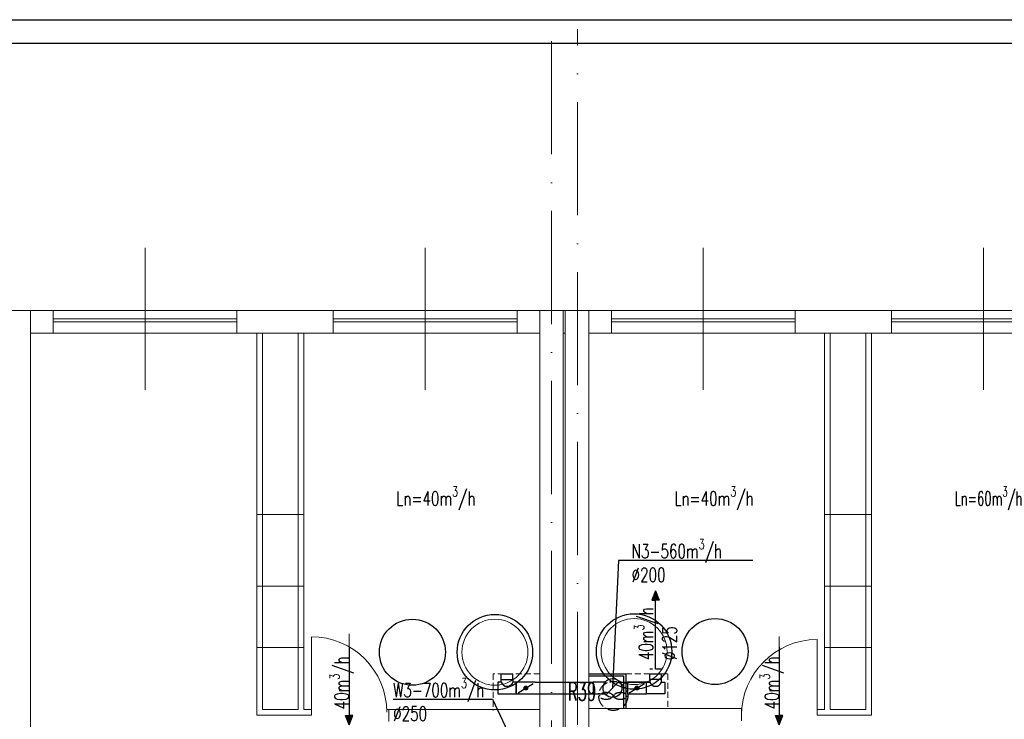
# Model space of a CAD drawing. Header units: millimetres. Extents: x -6513 to 30474, y -6915 to 65597.
# Tile 231 of 256: x 2364 to 3408, y 26443 to 27184. Entities that reach past the tile are written whole.
import ezdxf

# ---------------------------------------------------------------- set-up
doc = ezdxf.new("R2010")
doc.units = ezdxf.units.MM
for name, pattern in [('ACAD_ISO03W100', [30, 12, -18]), ('ACAD_ISO10W100', [18, 12, -3, 0, -3]), ('DASHED', [19.05, 12.7, -6.35])]:
    doc.linetypes.add(name, pattern=pattern)
doc.layers.get('0').update_dxf_attribs({"color": 8})
for name, color, linetype, lineweight in [('A_cienka', 8, 'Continuous', 5), ('A_osie', 8, 'ACAD_ISO10W100', 5), ('A_przerywana', 8, 'ACAD_ISO03W100', 5), ('A_widok', 8, 'Continuous', 13), ('CH-KS-WEWN-ISTN-PION-NR', 8, 'Continuous', 20), ('CH-KS-WEWN-PION-NR', 8, 'Continuous', 25), ('CH-W-WEWN-INOX-PION-NR', 8, 'Continuous', 25), ('DB-WM-nawiew-opis', 8, 'Continuous', 25), ('DB-WM-nawiew-opis-odnośnik', 8, 'Continuous', 30), ('DB-WM-wywiew-opis', 8, 'Continuous', 25), ('DB_WM_nawiew', 8, 'Continuous', 30), ('E_technologia', 1, 'ACAD_ISO10W100', 30), ('R-TABELKA', 8, 'Continuous', 25)]:
    doc.layers.add(name, color=color, linetype=linetype, lineweight=lineweight)
doc.layers.add('A_obudowy', color=8, linetype='Continuous')
doc.layers.add('DB_WM_nawiew-opis', color=8, linetype='Continuous')
doc.styles.add('SIMPLEXD', font='SIMPLEX.SHX', dxfattribs={"width": 0.6})
doc.styles.get("Standard").update_dxf_attribs({"font": 'txt.shx', "width": 0.9})

# ---------------------------------------------------------------- blocks, each defined once
blk = doc.blocks.new('drzwi schem')
at = {"color": 252}
blk.add_line((0, 0), (0, 1), dxfattribs=at)
at = {"color": 252, "ltscale": 10}
blk.add_line((0.5, -0.093), (0.5, 1.04), dxfattribs=at)
at = {"color": 252}
blk.add_arc((0, 0), 1, 0, 90, dxfattribs=at)
blk = doc.blocks.new('A$C2355049C')
at = {"layer": 'DB-WM-nawiew-opis-odnośnik'}
h = blk.add_hatch(color=256, dxfattribs=at)
h.paths.add_polyline_path([(0, -9.8), (3.9, -9.8), (0, 0)])
h.paths.add_polyline_path([(0, 0), (-3.9, -9.8), (0, -9.8)])
at = {"layer": 'DB-WM-nawiew-opis-odnośnik', "flags": 128}
for points in [[(0, 0), (-3.9, -9.8), (0, -9.8)], [(0, -82.9), (0, 0)], [(0, 0), (3.9, -9.8), (0, -9.8)]]:
    blk.add_lwpolyline(points, dxfattribs=at)

msp = doc.modelspace()

# ---------------------------------------------------------------- hatches: boundary and pattern name
at = {"layer": 'DB_WM_nawiew'}
h = msp.add_hatch(color=256, dxfattribs=at)
edge = h.paths.add_edge_path()
edge.add_arc((2900.782, 26475.699), 2, 0, 360)
h = msp.add_hatch(color=256, dxfattribs=at)
edge = h.paths.add_edge_path()
edge.add_arc((3018.658, 26475.699), 2, 0, 360)

# ---------------------------------------------------------------- linework, layer by layer
at = {"layer": 'A_cienka', "ltscale": 10}
for p, q in [((2497.054, 26791.663), (2497.054, 26942.46)), ((2794.054, 26791.663), (2794.054, 26942.46)), ((3089.054, 26791.663), (3089.054, 26942.46)), ((3386.054, 26791.663), (3386.054, 26942.46))]:
    msp.add_line(p, q, dxfattribs=at)
at = {"layer": 'A_cienka'}
for p, q in [((-2776.446, 26876.062), (4647.554, 26876.062)), ((2594.554, 26867.062), (2399.554, 26867.062)), ((2696.554, 26867.062), (2891.554, 26867.062)), ((3186.554, 26867.062), (2991.554, 26867.062)), ((3288.554, 26867.062), (3483.554, 26867.062)), ((2594.554, 26864.062), (2399.554, 26864.062)), ((2696.554, 26864.062), (2891.554, 26864.062)), ((3186.554, 26864.062), (2991.554, 26864.062)), ((3288.554, 26864.062), (3483.554, 26864.062)), ((2375.554, 26852.062), (2915.554, 26852.062)), ((2940.554, 26852.062), (2942.554, 26852.062)), ((2967.554, 26852.062), (3507.554, 26852.062)), ((2615.554, 26659.657), (2665.554, 26659.657)), ((3267.554, 26659.657), (3217.554, 26659.657)), ((2615.554, 26583.576), (2665.554, 26583.576)), ((3267.554, 26583.576), (3217.554, 26583.576)), ((2615.554, 26518.766), (2665.554, 26518.766)), ((3267.554, 26518.766), (3217.554, 26518.766))]:
    msp.add_line(p, q, dxfattribs=at)
at = {"layer": 'A_obudowy', "linetype": 'ByBlock'}
for p, q in [((2967.554, 26490.698), (3006.801, 26490.698)), ((3006.801, 26490.698), (3006.801, 26454.062)), ((2967.554, 26488.698), (3004.301, 26488.698)), ((3004.301, 26488.698), (3004.301, 26454.062))]:
    msp.add_line(p, q, dxfattribs=at)
at = {"layer": 'A_osie', "ltscale": 10}
for p, q in [((2928.054, 25420.619), (2928.054, 27172.678)), ((2955.554, 25536.032), (2955.554, 27174.165))]:
    msp.add_line(p, q, dxfattribs=at)
at = {"layer": 'A_przerywana', "linetype": 'DASHED', "ltscale": 0.5}
for p, q in [((2915.554, 26490.698), (2866.132, 26490.698)), ((2866.132, 26490.698), (2866.132, 26452.062)), ((3006.801, 26490.698), (3051.349, 26490.698)), ((3051.349, 26490.698), (3051.349, 26455.012))]:
    msp.add_line(p, q, dxfattribs=at)
at = {"layer": 'A_widok', "ltscale": 5}
for p, q in [((2345.554, 26876.062), (2375.554, 26876.062)), ((2375.554, 26250.062), (2375.554, 26876.062)), ((2915.554, 26876.062), (2915.554, 26370.062)), ((2915.554, 26876.062), (2915.554, 26250.062)), ((2915.554, 26876.062), (2940.554, 26876.062)), ((2940.554, 26876.062), (2940.554, 26250.062)), ((2942.554, 26876.062), (2942.554, 26250.062)), ((2942.554, 26876.062), (2967.554, 26876.062)), ((2967.554, 26876.062), (2967.554, 26250.062)), ((2615.554, 26852.062), (2615.554, 26447.062)), ((2621.554, 26852.062), (2621.554, 26453.062)), ((2659.554, 26852.062), (2659.554, 26453.062)), ((2665.554, 26852.062), (2665.554, 26453.062)), ((3217.554, 26852.062), (3217.554, 26453.062)), ((3223.554, 26852.062), (3223.554, 26453.062)), ((3261.554, 26852.062), (3261.554, 26453.062)), ((3267.554, 26852.062), (3267.554, 26447.062)), ((2621.554, 26453.062), (2659.554, 26453.062)), ((2665.554, 26453.062), (2673.46, 26453.062)), ((2673.46, 26447.062), (2673.46, 26453.062)), ((2753.46, 26453.062), (2915.554, 26453.062)), ((2755.46, 26440.062), (2755.46, 26453.062)), ((3129.647, 26454.062), (2967.554, 26454.062)), ((3129.647, 26441.062), (3129.647, 26454.062)), ((3217.554, 26453.062), (3209.647, 26453.062)), ((3209.647, 26447.062), (3209.647, 26453.062)), ((3261.554, 26453.062), (3223.554, 26453.062)), ((2615.554, 26447.062), (2673.46, 26447.062)), ((3267.554, 26447.062), (3209.647, 26447.062))]:
    msp.add_line(p, q, dxfattribs=at)
for points in [[(2375.554, 26852.062), (2399.554, 26852.062), (2399.554, 26876.062), (2375.554, 26876.062)], [(2594.554, 26876.062), (2696.554, 26876.062), (2696.554, 26852.062), (2594.554, 26852.062)], [(2915.554, 26852.062), (2891.554, 26852.062), (2891.554, 26876.062), (2915.554, 26876.062)], [(2967.554, 26852.062), (2991.554, 26852.062), (2991.554, 26876.062), (2967.554, 26876.062)], [(3186.554, 26876.062), (3288.554, 26876.062), (3288.554, 26852.062), (3186.554, 26852.062)]]:
    msp.add_lwpolyline(points, close=True, dxfattribs=at)
at = {"layer": 'CH-KS-WEWN-ISTN-PION-NR', "extrusion": (-1.29885e-05, -7.54363e-06, 1)}
for centre in [(2868.01, 26513.698, -0.237), (3015.654, 26514.401, -0.239)]:
    msp.add_circle(centre, 35, dxfattribs=at)
at = {"layer": 'CH-KS-WEWN-PION-NR', "extrusion": (-1.29885e-05, -7.54363e-06, 1)}
for centre in [(2868.01, 26513.698, -0.237), (3015.654, 26514.401, -0.239)]:
    msp.add_circle(centre, 40, dxfattribs=at)
at = {"layer": 'CH-W-WEWN-INOX-PION-NR', "ltscale": 10, "extrusion": (-1.29885e-05, -7.54363e-06, 1)}
for centre in [(2780.505, 26513.637, -0.236), (3101.494, 26514.401, -0.24)]:
    msp.add_circle(centre, 35, dxfattribs=at)
at = {"layer": 'DB-WM-nawiew-opis'}
msp.add_lwpolyline([(3141.731, 26610.863), (2999.242, 26610.863), (2992.793, 26475.728)], dxfattribs=at)
at = {"layer": 'DB-WM-wywiew-opis'}
msp.add_lwpolyline([(2760.122, 26463.922), (2865.455, 26463.922), (2900.054, 26390.062)], dxfattribs=at)
at = {"layer": 'DB_WM_nawiew'}
for points in [[(2874.682, 26484.699), (2874.682, 26490.698)], [(2874.682, 26490.698), (2887.182, 26490.698)], [(2887.182, 26484.699), (2887.182, 26490.698)], [(3032.258, 26484.699), (3032.258, 26490.698)], [(3032.258, 26490.698), (3044.758, 26490.698)], [(3044.758, 26484.699), (3044.758, 26490.698)], [(2871.082, 26469.449), (2890.782, 26469.449), (2890.782, 26481.949), (2887.182, 26481.949)], [(2874.682, 26481.949), (2871.082, 26481.949), (2871.082, 26469.449)], [(2874.682, 26481.949), (2874.682, 26484.699), (2887.182, 26484.699), (2887.182, 26481.949)], [(2910.782, 26481.949), (2890.782, 26481.949), (2890.782, 26469.449), (2972.27, 26469.449)], [(2892.554, 26470.556), (2908.675, 26480.631)], [(2910.782, 26481.949), (2972.27, 26481.949)], [(2984.963, 26481.949), (2972.27, 26481.949), (2972.27, 26469.449), (2984.963, 26469.449)], [(2985.857, 26468.523), (2999.728, 26482.932)], [(3000.576, 26481.949), (3028.658, 26481.949)], [(3028.658, 26481.949), (3008.658, 26481.949), (3008.658, 26469.449), (3028.658, 26469.449)], [(3010.429, 26470.556), (3026.55, 26480.631)], [(3048.358, 26469.449), (3028.658, 26469.449), (3028.658, 26481.949), (3032.258, 26481.949)], [(3044.758, 26481.949), (3044.758, 26484.699), (3032.258, 26484.699), (3032.258, 26481.949)], [(3044.758, 26481.949), (3048.358, 26481.949), (3048.358, 26469.449)]]:
    msp.add_lwpolyline(points, dxfattribs=at)
at = {"layer": 'DB_WM_nawiew', "linetype": 'DASHED', "ltscale": 0.5}
msp.add_lwpolyline([(3044.758, 26495.699), (3032.258, 26495.699)], dxfattribs=at)
at = {"layer": 'DB_WM_nawiew', "color": 1}
msp.add_circle((2992.793, 26475.728), 10, dxfattribs=at)
at = {"layer": 'DB_WM_nawiew'}
for centre in [(2900.782, 26475.699), (3018.658, 26475.699)]:
    msp.add_circle(centre, 2, dxfattribs=at)
for centre in [(2880.932, 26484.179), (3038.508, 26484.179)]:
    msp.add_arc(centre, 6.636, 199.636833, 340.363167, dxfattribs=at)
at = {"layer": 'E_technologia'}
for p, q in [((2992.364, 26468.755), (2994.768, 26465.975)), ((2994.768, 26468.755), (2992.364, 26465.975))]:
    msp.add_line(p, q, dxfattribs=at)
msp.add_circle((2993.566, 26467.365), 15.427, dxfattribs=at)
for centre, start_param, end_param in [((2985.939, 26467.365), 3.54986568, 9.01650493), ((3001.193, 26467.365), 0.40827303, 5.87491228)]:
    msp.add_ellipse(centre, major_axis=(-7, 0), ratio=0.5, start_param=start_param, end_param=end_param, dxfattribs=at)
at = {"layer": 'R-TABELKA'}
for p, q in [((-3136.084, 27184.217), (8327.828, 27184.217)), ((-3011.084, 27159.217), (8302.828, 27159.217))]:
    msp.add_line(p, q, dxfattribs=at)

# ---------------------------------------------------------------- block references
at = {"layer": 'A_cienka', "yscale": 80, "zscale": 80}
for p, xscale in [((2673.46, 26450.062), 80), ((3209.647, 26447.062), -80)]:
    msp.add_blockref('drzwi schem', p, dxfattribs=dict(at, xscale=xscale))
at = {"layer": 'DB_WM_nawiew'}
msp.add_blockref('A$C2355049C', (3038.508, 26578.635), dxfattribs=at)
at = {"layer": 'DB_WM_nawiew', "rotation": 180}
for p in [(2713.46, 26436.639), (3169.647, 26436.639)]:
    msp.add_blockref('A$C2355049C', p, dxfattribs=at)

# ---------------------------------------------------------------- texts
at = {"layer": 'DB-WM-nawiew-opis', "insert": (3013.035, 26633.396), "char_height": 15, "width": 37.14159, "attachment_point": 1}
msp.add_mtext('\\A1;{\\Fsimplex|c238;\\W0.7;N3-560m\\H0.7x;\\S3^ ;\\H1.4286x;/h\\P%%C200}', dxfattribs=at)
at = {"layer": 'DB-WM-nawiew-opis', "char_height": 15, "width": 37.14159, "attachment_point": 1, "rotation": 90}
for s, insert in [('\\A1;{\\Fsimplex|c238;\\W0.7;40m\\H0.7x;\\S3^ ;\\H1.4286x;/h\\P%%C125}', (3015.755, 26505.261)), ('\\A1;{\\Fsimplex|c238;\\W0.7;40m\\H0.7x;\\S3^ ;\\H1.4286x;/h}', (2692.929, 26453.134)), ('\\A1;{\\Fsimplex|c238;\\W0.7;40m\\H0.7x;\\S3^ ;\\H1.4286x;/h}', (3149.115, 26453.134))]:
    msp.add_mtext(s, dxfattribs=dict(at, insert=insert))
at = {"layer": 'DB-WM-wywiew-opis', "insert": (2760.125, 26486.082), "char_height": 15, "width": 37.14159, "attachment_point": 1}
msp.add_mtext('\\A1;{\\Fsimplex|c238;\\W0.7;W3-700m\\H0.7x;\\S3^ ;\\H1.4286x;/h\\P%%C250}', dxfattribs=at)
at = {"layer": 'DB_WM_nawiew-opis', "char_height": 15, "width": 37.14159, "attachment_point": 1}
for s, insert in [('\\A1;{\\Fsimplex|c238;\\W0.7;Ln=40m\\H0.7x;\\S3^ ;\\H1.4286x;/h}', (2763.307, 26689.245)), ('\\A1;{\\Fsimplex|c238;\\W0.7;Ln=40m\\H0.7x;\\S3^ ;\\H1.4286x;/h}', (3058.307, 26689.245)), ('\\A1;{\\Fsimplex|c238;\\W0.7;Ln=60m\\H0.7x;\\S3^ ;\\H1.4286x;/h}', (3355.307, 26689.245))]:
    msp.add_mtext(s, dxfattribs=dict(at, insert=insert))
at = {"layer": 'E_technologia', "style": 'SIMPLEXD', "width": 0.6}
msp.add_text('R39', height=19.2, dxfattribs=at).set_placement((2945.479, 26462.401))

doc.saveas('drawing.dxf')
